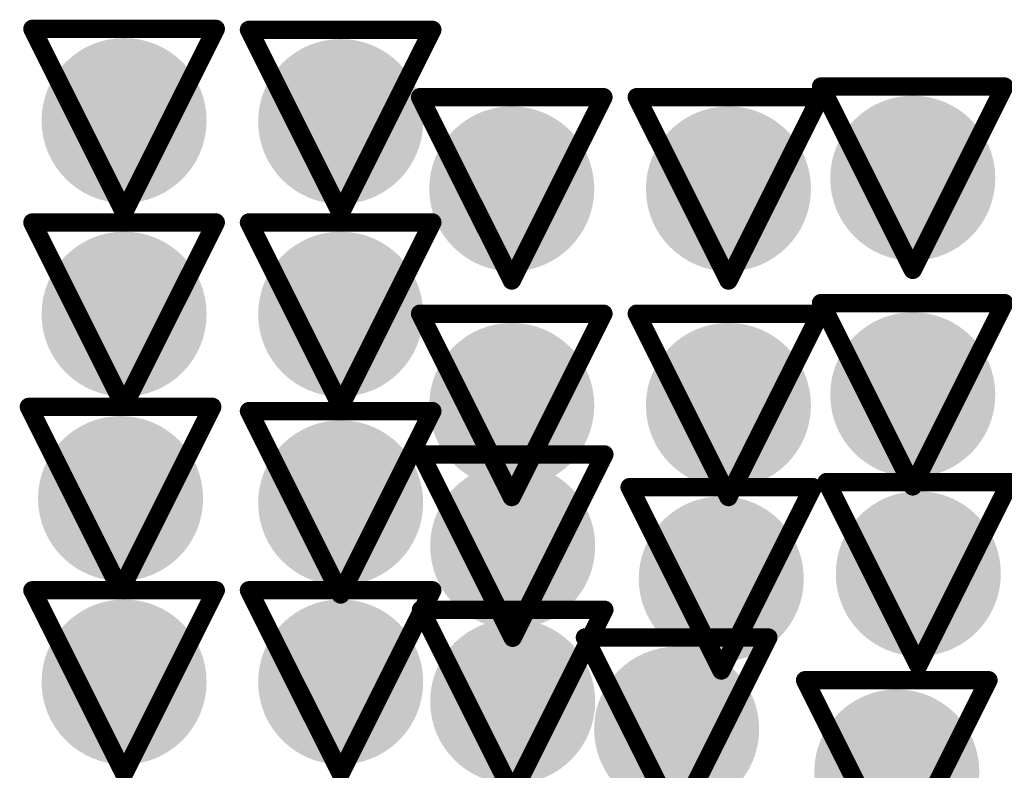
# Model space of a CAD drawing. Header units: inches. Extents: x -2.3 to 12.7, y -2.8 to 6.7.
# Tile 127 of 171: x 0.4445 to 0.5519, y 1.5274 to 1.6093. Entities that reach past the tile are written whole.
import ezdxf

# ---------------------------------------------------------------- set-up
doc = ezdxf.new("R2010")
doc.units = ezdxf.units.IN
doc.header["$MEASUREMENT"] = 0
for name, color, linetype in [('Bottom Layer', 5, 'Continuous'), ('Drill Drawing', 1, 'Continuous'), ('L2_GND1', 16, 'Continuous'), ('L3_PWR1', 130, 'Continuous'), ('Top Layer', 1, 'Continuous'), ('Via Holes', 16, 'Continuous')]:
    doc.layers.add(name, color=color, linetype=linetype)

msp = doc.modelspace()

# ---------------------------------------------------------------- hatches: boundary and pattern name
at = {"layer": 'Bottom Layer'}
h = msp.add_hatch(color=5, dxfattribs=at)
edge = h.paths.add_edge_path()
edge.add_arc((0.45586, 1.59825), 0.009, 0, 360)
h = msp.add_hatch(color=5, dxfattribs=at)
edge = h.paths.add_edge_path()
edge.add_arc((0.47948, 1.59814), 0.009, 0, 360)
h = msp.add_hatch(color=5, dxfattribs=at)
edge = h.paths.add_edge_path()
edge.add_arc((0.54187, 1.59196), 0.009, 0, 360)
h = msp.add_hatch(color=5, dxfattribs=at)
edge = h.paths.add_edge_path()
edge.add_arc((0.49814, 1.5908), 0.009, 0, 360)
h = msp.add_hatch(color=5, dxfattribs=at)
edge = h.paths.add_edge_path()
edge.add_arc((0.52177, 1.5908), 0.009, 0, 360)
h = msp.add_hatch(color=5, dxfattribs=at)
edge = h.paths.add_edge_path()
edge.add_arc((0.45586, 1.57713), 0.009, 0, 360)
h = msp.add_hatch(color=5, dxfattribs=at)
edge = h.paths.add_edge_path()
edge.add_arc((0.47948, 1.57713), 0.009, 0, 360)
h = msp.add_hatch(color=5, dxfattribs=at)
edge = h.paths.add_edge_path()
edge.add_arc((0.54187, 1.56834), 0.009, 0, 360)
h = msp.add_hatch(color=5, dxfattribs=at)
edge = h.paths.add_edge_path()
edge.add_arc((0.49814, 1.56718), 0.009, 0, 360)
h = msp.add_hatch(color=5, dxfattribs=at)
edge = h.paths.add_edge_path()
edge.add_arc((0.52177, 1.56718), 0.009, 0, 360)
h = msp.add_hatch(color=5, dxfattribs=at)
edge = h.paths.add_edge_path()
edge.add_arc((0.45548, 1.55702), 0.009, 0, 360)
h = msp.add_hatch(color=5, dxfattribs=at)
edge = h.paths.add_edge_path()
edge.add_arc((0.47948, 1.55655), 0.009, 0, 360)
h = msp.add_hatch(color=5, dxfattribs=at)
edge = h.paths.add_edge_path()
edge.add_arc((0.49824, 1.55183), 0.009, 0, 360)
h = msp.add_hatch(color=5, dxfattribs=at)
edge = h.paths.add_edge_path()
edge.add_arc((0.52099, 1.54826), 0.009, 0, 360)
h = msp.add_hatch(color=5, dxfattribs=at)
edge = h.paths.add_edge_path()
edge.add_arc((0.54248, 1.54882), 0.009, 0, 360)
h = msp.add_hatch(color=5, dxfattribs=at)
edge = h.paths.add_edge_path()
edge.add_arc((0.45586, 1.53701), 0.009, 0, 360)
h = msp.add_hatch(color=5, dxfattribs=at)
edge = h.paths.add_edge_path()
edge.add_arc((0.47948, 1.53701), 0.009, 0, 360)
h = msp.add_hatch(color=5, dxfattribs=at)
edge = h.paths.add_edge_path()
edge.add_arc((0.49824, 1.53488), 0.009, 0, 360)
h = msp.add_hatch(color=5, dxfattribs=at)
edge = h.paths.add_edge_path()
edge.add_arc((0.51612, 1.53186), 0.009, 0, 360)
h = msp.add_hatch(color=5, dxfattribs=at)
edge = h.paths.add_edge_path()
edge.add_arc((0.54013, 1.5272), 0.009, 0, 360)
at = {"layer": 'L2_GND1'}
h = msp.add_hatch(color=16, dxfattribs=at)
edge = h.paths.add_edge_path()
edge.add_arc((0.45586, 1.59825), 0.009, 0, 360)
h = msp.add_hatch(color=16, dxfattribs=at)
edge = h.paths.add_edge_path()
edge.add_arc((0.47948, 1.59814), 0.009, 0, 360)
h = msp.add_hatch(color=16, dxfattribs=at)
edge = h.paths.add_edge_path()
edge.add_arc((0.54187, 1.59196), 0.009, 0, 360)
h = msp.add_hatch(color=16, dxfattribs=at)
edge = h.paths.add_edge_path()
edge.add_arc((0.49814, 1.5908), 0.009, 0, 360)
h = msp.add_hatch(color=16, dxfattribs=at)
edge = h.paths.add_edge_path()
edge.add_arc((0.52177, 1.5908), 0.009, 0, 360)
h = msp.add_hatch(color=16, dxfattribs=at)
edge = h.paths.add_edge_path()
edge.add_arc((0.45586, 1.57713), 0.009, 0, 360)
h = msp.add_hatch(color=16, dxfattribs=at)
edge = h.paths.add_edge_path()
edge.add_arc((0.47948, 1.57713), 0.009, 0, 360)
h = msp.add_hatch(color=16, dxfattribs=at)
edge = h.paths.add_edge_path()
edge.add_arc((0.54187, 1.56834), 0.009, 0, 360)
h = msp.add_hatch(color=16, dxfattribs=at)
edge = h.paths.add_edge_path()
edge.add_arc((0.49814, 1.56718), 0.009, 0, 360)
h = msp.add_hatch(color=16, dxfattribs=at)
edge = h.paths.add_edge_path()
edge.add_arc((0.52177, 1.56718), 0.009, 0, 360)
h = msp.add_hatch(color=16, dxfattribs=at)
edge = h.paths.add_edge_path()
edge.add_arc((0.45548, 1.55702), 0.009, 0, 360)
h = msp.add_hatch(color=16, dxfattribs=at)
edge = h.paths.add_edge_path()
edge.add_arc((0.47948, 1.55655), 0.009, 0, 360)
h = msp.add_hatch(color=16, dxfattribs=at)
edge = h.paths.add_edge_path()
edge.add_arc((0.49824, 1.55183), 0.009, 0, 360)
h = msp.add_hatch(color=16, dxfattribs=at)
edge = h.paths.add_edge_path()
edge.add_arc((0.52099, 1.54826), 0.009, 0, 360)
h = msp.add_hatch(color=16, dxfattribs=at)
edge = h.paths.add_edge_path()
edge.add_arc((0.54248, 1.54882), 0.009, 0, 360)
h = msp.add_hatch(color=16, dxfattribs=at)
edge = h.paths.add_edge_path()
edge.add_arc((0.45586, 1.53701), 0.009, 0, 360)
h = msp.add_hatch(color=16, dxfattribs=at)
edge = h.paths.add_edge_path()
edge.add_arc((0.47948, 1.53701), 0.009, 0, 360)
h = msp.add_hatch(color=16, dxfattribs=at)
edge = h.paths.add_edge_path()
edge.add_arc((0.49824, 1.53488), 0.009, 0, 360)
h = msp.add_hatch(color=16, dxfattribs=at)
edge = h.paths.add_edge_path()
edge.add_arc((0.51612, 1.53186), 0.009, 0, 360)
h = msp.add_hatch(color=16, dxfattribs=at)
edge = h.paths.add_edge_path()
edge.add_arc((0.54013, 1.5272), 0.009, 0, 360)
at = {"layer": 'L3_PWR1'}
h = msp.add_hatch(color=130, dxfattribs=at)
edge = h.paths.add_edge_path()
edge.add_arc((0.45586, 1.59825), 0.009, 0, 360)
h = msp.add_hatch(color=130, dxfattribs=at)
edge = h.paths.add_edge_path()
edge.add_arc((0.47948, 1.59814), 0.009, 0, 360)
h = msp.add_hatch(color=130, dxfattribs=at)
edge = h.paths.add_edge_path()
edge.add_arc((0.54187, 1.59196), 0.009, 0, 360)
h = msp.add_hatch(color=130, dxfattribs=at)
edge = h.paths.add_edge_path()
edge.add_arc((0.49814, 1.5908), 0.009, 0, 360)
h = msp.add_hatch(color=130, dxfattribs=at)
edge = h.paths.add_edge_path()
edge.add_arc((0.52177, 1.5908), 0.009, 0, 360)
h = msp.add_hatch(color=130, dxfattribs=at)
edge = h.paths.add_edge_path()
edge.add_arc((0.45586, 1.57713), 0.009, 0, 360)
h = msp.add_hatch(color=130, dxfattribs=at)
edge = h.paths.add_edge_path()
edge.add_arc((0.47948, 1.57713), 0.009, 0, 360)
h = msp.add_hatch(color=130, dxfattribs=at)
edge = h.paths.add_edge_path()
edge.add_arc((0.54187, 1.56834), 0.009, 0, 360)
h = msp.add_hatch(color=130, dxfattribs=at)
edge = h.paths.add_edge_path()
edge.add_arc((0.49814, 1.56718), 0.009, 0, 360)
h = msp.add_hatch(color=130, dxfattribs=at)
edge = h.paths.add_edge_path()
edge.add_arc((0.52177, 1.56718), 0.009, 0, 360)
h = msp.add_hatch(color=130, dxfattribs=at)
edge = h.paths.add_edge_path()
edge.add_arc((0.45548, 1.55702), 0.009, 0, 360)
h = msp.add_hatch(color=130, dxfattribs=at)
edge = h.paths.add_edge_path()
edge.add_arc((0.47948, 1.55655), 0.009, 0, 360)
h = msp.add_hatch(color=130, dxfattribs=at)
edge = h.paths.add_edge_path()
edge.add_arc((0.49824, 1.55183), 0.009, 0, 360)
h = msp.add_hatch(color=130, dxfattribs=at)
edge = h.paths.add_edge_path()
edge.add_arc((0.52099, 1.54826), 0.009, 0, 360)
h = msp.add_hatch(color=130, dxfattribs=at)
edge = h.paths.add_edge_path()
edge.add_arc((0.54248, 1.54882), 0.009, 0, 360)
h = msp.add_hatch(color=130, dxfattribs=at)
edge = h.paths.add_edge_path()
edge.add_arc((0.45586, 1.53701), 0.009, 0, 360)
h = msp.add_hatch(color=130, dxfattribs=at)
edge = h.paths.add_edge_path()
edge.add_arc((0.47948, 1.53701), 0.009, 0, 360)
h = msp.add_hatch(color=130, dxfattribs=at)
edge = h.paths.add_edge_path()
edge.add_arc((0.49824, 1.53488), 0.009, 0, 360)
h = msp.add_hatch(color=130, dxfattribs=at)
edge = h.paths.add_edge_path()
edge.add_arc((0.51612, 1.53186), 0.009, 0, 360)
h = msp.add_hatch(color=130, dxfattribs=at)
edge = h.paths.add_edge_path()
edge.add_arc((0.54013, 1.5272), 0.009, 0, 360)
at = {"layer": 'Top Layer'}
h = msp.add_hatch(color=1, dxfattribs=at)
edge = h.paths.add_edge_path()
edge.add_arc((0.45586, 1.59825), 0.009, 0, 360)
h = msp.add_hatch(color=1, dxfattribs=at)
edge = h.paths.add_edge_path()
edge.add_arc((0.47948, 1.59814), 0.009, 0, 360)
h = msp.add_hatch(color=1, dxfattribs=at)
edge = h.paths.add_edge_path()
edge.add_arc((0.54187, 1.59196), 0.009, 0, 360)
h = msp.add_hatch(color=1, dxfattribs=at)
edge = h.paths.add_edge_path()
edge.add_arc((0.49814, 1.5908), 0.009, 0, 360)
h = msp.add_hatch(color=1, dxfattribs=at)
edge = h.paths.add_edge_path()
edge.add_arc((0.52177, 1.5908), 0.009, 0, 360)
h = msp.add_hatch(color=1, dxfattribs=at)
edge = h.paths.add_edge_path()
edge.add_arc((0.45586, 1.57713), 0.009, 0, 360)
h = msp.add_hatch(color=1, dxfattribs=at)
edge = h.paths.add_edge_path()
edge.add_arc((0.47948, 1.57713), 0.009, 0, 360)
h = msp.add_hatch(color=1, dxfattribs=at)
edge = h.paths.add_edge_path()
edge.add_arc((0.54187, 1.56834), 0.009, 0, 360)
h = msp.add_hatch(color=1, dxfattribs=at)
edge = h.paths.add_edge_path()
edge.add_arc((0.49814, 1.56718), 0.009, 0, 360)
h = msp.add_hatch(color=1, dxfattribs=at)
edge = h.paths.add_edge_path()
edge.add_arc((0.52177, 1.56718), 0.009, 0, 360)
h = msp.add_hatch(color=1, dxfattribs=at)
edge = h.paths.add_edge_path()
edge.add_arc((0.45548, 1.55702), 0.009, 0, 360)
h = msp.add_hatch(color=1, dxfattribs=at)
edge = h.paths.add_edge_path()
edge.add_arc((0.47948, 1.55655), 0.009, 0, 360)
h = msp.add_hatch(color=1, dxfattribs=at)
edge = h.paths.add_edge_path()
edge.add_arc((0.49824, 1.55183), 0.009, 0, 360)
h = msp.add_hatch(color=1, dxfattribs=at)
edge = h.paths.add_edge_path()
edge.add_arc((0.52099, 1.54826), 0.009, 0, 360)
h = msp.add_hatch(color=1, dxfattribs=at)
edge = h.paths.add_edge_path()
edge.add_arc((0.54248, 1.54882), 0.009, 0, 360)
h = msp.add_hatch(color=1, dxfattribs=at)
edge = h.paths.add_edge_path()
edge.add_arc((0.45586, 1.53701), 0.009, 0, 360)
h = msp.add_hatch(color=1, dxfattribs=at)
edge = h.paths.add_edge_path()
edge.add_arc((0.47948, 1.53701), 0.009, 0, 360)
h = msp.add_hatch(color=1, dxfattribs=at)
edge = h.paths.add_edge_path()
edge.add_arc((0.49824, 1.53488), 0.009, 0, 360)
h = msp.add_hatch(color=1, dxfattribs=at)
edge = h.paths.add_edge_path()
edge.add_arc((0.51612, 1.53186), 0.009, 0, 360)
h = msp.add_hatch(color=1, dxfattribs=at)
edge = h.paths.add_edge_path()
edge.add_arc((0.54013, 1.5272), 0.009, 0, 360)
at = {"layer": 'Via Holes'}
h = msp.add_hatch(color=7, dxfattribs=at)
edge = h.paths.add_edge_path()
edge.add_arc((0.45586, 1.59825), 0.004, 0, 360)
h = msp.add_hatch(color=7, dxfattribs=at)
edge = h.paths.add_edge_path()
edge.add_arc((0.47948, 1.59814), 0.004, 0, 360)
h = msp.add_hatch(color=7, dxfattribs=at)
edge = h.paths.add_edge_path()
edge.add_arc((0.54187, 1.59196), 0.004, 0, 360)
h = msp.add_hatch(color=7, dxfattribs=at)
edge = h.paths.add_edge_path()
edge.add_arc((0.49814, 1.5908), 0.004, 0, 360)
h = msp.add_hatch(color=7, dxfattribs=at)
edge = h.paths.add_edge_path()
edge.add_arc((0.52177, 1.5908), 0.004, 0, 360)
h = msp.add_hatch(color=7, dxfattribs=at)
edge = h.paths.add_edge_path()
edge.add_arc((0.45586, 1.57713), 0.004, 0, 360)
h = msp.add_hatch(color=7, dxfattribs=at)
edge = h.paths.add_edge_path()
edge.add_arc((0.47948, 1.57713), 0.004, 0, 360)
h = msp.add_hatch(color=7, dxfattribs=at)
edge = h.paths.add_edge_path()
edge.add_arc((0.54187, 1.56834), 0.004, 0, 360)
h = msp.add_hatch(color=7, dxfattribs=at)
edge = h.paths.add_edge_path()
edge.add_arc((0.49814, 1.56718), 0.004, 0, 360)
h = msp.add_hatch(color=7, dxfattribs=at)
edge = h.paths.add_edge_path()
edge.add_arc((0.52177, 1.56718), 0.004, 0, 360)
h = msp.add_hatch(color=7, dxfattribs=at)
edge = h.paths.add_edge_path()
edge.add_arc((0.45548, 1.55702), 0.004, 0, 360)
h = msp.add_hatch(color=7, dxfattribs=at)
edge = h.paths.add_edge_path()
edge.add_arc((0.47948, 1.55655), 0.004, 0, 360)
h = msp.add_hatch(color=7, dxfattribs=at)
edge = h.paths.add_edge_path()
edge.add_arc((0.49824, 1.55183), 0.004, 0, 360)
h = msp.add_hatch(color=7, dxfattribs=at)
edge = h.paths.add_edge_path()
edge.add_arc((0.54248, 1.54882), 0.004, 0, 360)
h = msp.add_hatch(color=7, dxfattribs=at)
edge = h.paths.add_edge_path()
edge.add_arc((0.52099, 1.54826), 0.004, 0, 360)
h = msp.add_hatch(color=7, dxfattribs=at)
edge = h.paths.add_edge_path()
edge.add_arc((0.45586, 1.53701), 0.004, 0, 360)
h = msp.add_hatch(color=7, dxfattribs=at)
edge = h.paths.add_edge_path()
edge.add_arc((0.47948, 1.53701), 0.004, 0, 360)
h = msp.add_hatch(color=7, dxfattribs=at)
edge = h.paths.add_edge_path()
edge.add_arc((0.49824, 1.53488), 0.004, 0, 360)
h = msp.add_hatch(color=7, dxfattribs=at)
edge = h.paths.add_edge_path()
edge.add_arc((0.51612, 1.53186), 0.004, 0, 360)
h = msp.add_hatch(color=7, dxfattribs=at)
edge = h.paths.add_edge_path()
edge.add_arc((0.54013, 1.5272), 0.004, 0, 360)

# ---------------------------------------------------------------- linework, layer by layer
at = {"layer": 'Drill Drawing'}
for points in [[(0.44586, 1.60825, 0.002, 0.002, 0), (0.46586, 1.60825, 0.002, 0.002, 0)], [(0.44586, 1.60825, 0.002, 0.002, 0), (0.45586, 1.58825, 0.002, 0.002, 0)], [(0.45586, 1.58825, 0.002, 0.002, 0), (0.46586, 1.60825, 0.002, 0.002, 0)], [(0.46948, 1.60814, 0.002, 0.002, 0), (0.48948, 1.60814, 0.002, 0.002, 0)], [(0.46948, 1.60814, 0.002, 0.002, 0), (0.47948, 1.58814, 0.002, 0.002, 0)], [(0.47948, 1.58814, 0.002, 0.002, 0), (0.48948, 1.60814, 0.002, 0.002, 0)], [(0.53187, 1.60196, 0.002, 0.002, 0), (0.55187, 1.60196, 0.002, 0.002, 0)], [(0.53187, 1.60196, 0.002, 0.002, 0), (0.54187, 1.58196, 0.002, 0.002, 0)], [(0.54187, 1.58196, 0.002, 0.002, 0), (0.55187, 1.60196, 0.002, 0.002, 0)], [(0.48814, 1.6008, 0.002, 0.002, 0), (0.50814, 1.6008, 0.002, 0.002, 0)], [(0.48814, 1.6008, 0.002, 0.002, 0), (0.49814, 1.5808, 0.002, 0.002, 0)], [(0.49814, 1.5808, 0.002, 0.002, 0), (0.50814, 1.6008, 0.002, 0.002, 0)], [(0.51177, 1.6008, 0.002, 0.002, 0), (0.53177, 1.6008, 0.002, 0.002, 0)], [(0.51177, 1.6008, 0.002, 0.002, 0), (0.52177, 1.5808, 0.002, 0.002, 0)], [(0.52177, 1.5808, 0.002, 0.002, 0), (0.53177, 1.6008, 0.002, 0.002, 0)], [(0.44586, 1.58713, 0.002, 0.002, 0), (0.46586, 1.58713, 0.002, 0.002, 0)], [(0.44586, 1.58713, 0.002, 0.002, 0), (0.45586, 1.56713, 0.002, 0.002, 0)], [(0.45586, 1.56713, 0.002, 0.002, 0), (0.46586, 1.58713, 0.002, 0.002, 0)], [(0.46948, 1.58713, 0.002, 0.002, 0), (0.48948, 1.58713, 0.002, 0.002, 0)], [(0.46948, 1.58713, 0.002, 0.002, 0), (0.47948, 1.56713, 0.002, 0.002, 0)], [(0.47948, 1.56713, 0.002, 0.002, 0), (0.48948, 1.58713, 0.002, 0.002, 0)], [(0.53187, 1.57834, 0.002, 0.002, 0), (0.55187, 1.57834, 0.002, 0.002, 0)], [(0.53187, 1.57834, 0.002, 0.002, 0), (0.54187, 1.55834, 0.002, 0.002, 0)], [(0.54187, 1.55834, 0.002, 0.002, 0), (0.55187, 1.57834, 0.002, 0.002, 0)], [(0.48814, 1.57718, 0.002, 0.002, 0), (0.50814, 1.57718, 0.002, 0.002, 0)], [(0.48814, 1.57718, 0.002, 0.002, 0), (0.49814, 1.55718, 0.002, 0.002, 0)], [(0.49814, 1.55718, 0.002, 0.002, 0), (0.50814, 1.57718, 0.002, 0.002, 0)], [(0.51177, 1.57718, 0.002, 0.002, 0), (0.53177, 1.57718, 0.002, 0.002, 0)], [(0.51177, 1.57718, 0.002, 0.002, 0), (0.52177, 1.55718, 0.002, 0.002, 0)], [(0.52177, 1.55718, 0.002, 0.002, 0), (0.53177, 1.57718, 0.002, 0.002, 0)], [(0.44548, 1.56702, 0.002, 0.002, 0), (0.46548, 1.56702, 0.002, 0.002, 0)], [(0.44548, 1.56702, 0.002, 0.002, 0), (0.45548, 1.54702, 0.002, 0.002, 0)], [(0.45548, 1.54702, 0.002, 0.002, 0), (0.46548, 1.56702, 0.002, 0.002, 0)], [(0.46948, 1.56655, 0.002, 0.002, 0), (0.48948, 1.56655, 0.002, 0.002, 0)], [(0.46948, 1.56655, 0.002, 0.002, 0), (0.47948, 1.54655, 0.002, 0.002, 0)], [(0.47948, 1.54655, 0.002, 0.002, 0), (0.48948, 1.56655, 0.002, 0.002, 0)], [(0.48824, 1.56183, 0.002, 0.002, 0), (0.50824, 1.56183, 0.002, 0.002, 0)], [(0.48824, 1.56183, 0.002, 0.002, 0), (0.49824, 1.54183, 0.002, 0.002, 0)], [(0.49824, 1.54183, 0.002, 0.002, 0), (0.50824, 1.56183, 0.002, 0.002, 0)], [(0.51099, 1.55826, 0.002, 0.002, 0), (0.53099, 1.55826, 0.002, 0.002, 0)], [(0.51099, 1.55826, 0.002, 0.002, 0), (0.52099, 1.53826, 0.002, 0.002, 0)], [(0.52099, 1.53826, 0.002, 0.002, 0), (0.53099, 1.55826, 0.002, 0.002, 0)], [(0.53248, 1.55882, 0.002, 0.002, 0), (0.55248, 1.55882, 0.002, 0.002, 0)], [(0.53248, 1.55882, 0.002, 0.002, 0), (0.54248, 1.53882, 0.002, 0.002, 0)], [(0.54248, 1.53882, 0.002, 0.002, 0), (0.55248, 1.55882, 0.002, 0.002, 0)], [(0.44586, 1.54701, 0.002, 0.002, 0), (0.46586, 1.54701, 0.002, 0.002, 0)], [(0.44586, 1.54701, 0.002, 0.002, 0), (0.45586, 1.52701, 0.002, 0.002, 0)], [(0.45586, 1.52701, 0.002, 0.002, 0), (0.46586, 1.54701, 0.002, 0.002, 0)], [(0.46948, 1.54701, 0.002, 0.002, 0), (0.48948, 1.54701, 0.002, 0.002, 0)], [(0.46948, 1.54701, 0.002, 0.002, 0), (0.47948, 1.52701, 0.002, 0.002, 0)], [(0.47948, 1.52701, 0.002, 0.002, 0), (0.48948, 1.54701, 0.002, 0.002, 0)], [(0.48824, 1.54488, 0.002, 0.002, 0), (0.50824, 1.54488, 0.002, 0.002, 0)], [(0.48824, 1.54488, 0.002, 0.002, 0), (0.49824, 1.52488, 0.002, 0.002, 0)], [(0.49824, 1.52488, 0.002, 0.002, 0), (0.50824, 1.54488, 0.002, 0.002, 0)], [(0.50612, 1.54186, 0.002, 0.002, 0), (0.52612, 1.54186, 0.002, 0.002, 0)], [(0.50612, 1.54186, 0.002, 0.002, 0), (0.51612, 1.52186, 0.002, 0.002, 0)], [(0.51612, 1.52186, 0.002, 0.002, 0), (0.52612, 1.54186, 0.002, 0.002, 0)], [(0.53013, 1.5372, 0.002, 0.002, 0), (0.55013, 1.5372, 0.002, 0.002, 0)], [(0.53013, 1.5372, 0.002, 0.002, 0), (0.54013, 1.5172, 0.002, 0.002, 0)], [(0.54013, 1.5172, 0.002, 0.002, 0), (0.55013, 1.5372, 0.002, 0.002, 0)]]:
    msp.add_lwpolyline(points, format="xyseb", dxfattribs=at)
for points in [[(0.44536, 1.60825, 0.001, 0.001, 1), (0.44636, 1.60825, 0.001, 0.001, 1)], [(0.44536, 1.60825, 0.001, 0.001, 1), (0.44636, 1.60825, 0.001, 0.001, 1)], [(0.46536, 1.60825, 0.001, 0.001, 1), (0.46636, 1.60825, 0.001, 0.001, 1)], [(0.46536, 1.60825, 0.001, 0.001, 1), (0.46636, 1.60825, 0.001, 0.001, 1)], [(0.46898, 1.60814, 0.001, 0.001, 1), (0.46998, 1.60814, 0.001, 0.001, 1)], [(0.46898, 1.60814, 0.001, 0.001, 1), (0.46998, 1.60814, 0.001, 0.001, 1)], [(0.48898, 1.60814, 0.001, 0.001, 1), (0.48998, 1.60814, 0.001, 0.001, 1)], [(0.48898, 1.60814, 0.001, 0.001, 1), (0.48998, 1.60814, 0.001, 0.001, 1)], [(0.53137, 1.60196, 0.001, 0.001, 1), (0.53237, 1.60196, 0.001, 0.001, 1)], [(0.53137, 1.60196, 0.001, 0.001, 1), (0.53237, 1.60196, 0.001, 0.001, 1)], [(0.55137, 1.60196, 0.001, 0.001, 1), (0.55237, 1.60196, 0.001, 0.001, 1)], [(0.55137, 1.60196, 0.001, 0.001, 1), (0.55237, 1.60196, 0.001, 0.001, 1)], [(0.48764, 1.6008, 0.001, 0.001, 1), (0.48864, 1.6008, 0.001, 0.001, 1)], [(0.48764, 1.6008, 0.001, 0.001, 1), (0.48864, 1.6008, 0.001, 0.001, 1)], [(0.50764, 1.6008, 0.001, 0.001, 1), (0.50864, 1.6008, 0.001, 0.001, 1)], [(0.50764, 1.6008, 0.001, 0.001, 1), (0.50864, 1.6008, 0.001, 0.001, 1)], [(0.51127, 1.6008, 0.001, 0.001, 1), (0.51227, 1.6008, 0.001, 0.001, 1)], [(0.51127, 1.6008, 0.001, 0.001, 1), (0.51227, 1.6008, 0.001, 0.001, 1)], [(0.53127, 1.6008, 0.001, 0.001, 1), (0.53227, 1.6008, 0.001, 0.001, 1)], [(0.53127, 1.6008, 0.001, 0.001, 1), (0.53227, 1.6008, 0.001, 0.001, 1)], [(0.45536, 1.58825, 0.001, 0.001, 1), (0.45636, 1.58825, 0.001, 0.001, 1)], [(0.45536, 1.58825, 0.001, 0.001, 1), (0.45636, 1.58825, 0.001, 0.001, 1)], [(0.47898, 1.58814, 0.001, 0.001, 1), (0.47998, 1.58814, 0.001, 0.001, 1)], [(0.47898, 1.58814, 0.001, 0.001, 1), (0.47998, 1.58814, 0.001, 0.001, 1)], [(0.44536, 1.58713, 0.001, 0.001, 1), (0.44636, 1.58713, 0.001, 0.001, 1)], [(0.44536, 1.58713, 0.001, 0.001, 1), (0.44636, 1.58713, 0.001, 0.001, 1)], [(0.46536, 1.58713, 0.001, 0.001, 1), (0.46636, 1.58713, 0.001, 0.001, 1)], [(0.46536, 1.58713, 0.001, 0.001, 1), (0.46636, 1.58713, 0.001, 0.001, 1)], [(0.46898, 1.58713, 0.001, 0.001, 1), (0.46998, 1.58713, 0.001, 0.001, 1)], [(0.46898, 1.58713, 0.001, 0.001, 1), (0.46998, 1.58713, 0.001, 0.001, 1)], [(0.48898, 1.58713, 0.001, 0.001, 1), (0.48998, 1.58713, 0.001, 0.001, 1)], [(0.48898, 1.58713, 0.001, 0.001, 1), (0.48998, 1.58713, 0.001, 0.001, 1)], [(0.54137, 1.58196, 0.001, 0.001, 1), (0.54237, 1.58196, 0.001, 0.001, 1)], [(0.54137, 1.58196, 0.001, 0.001, 1), (0.54237, 1.58196, 0.001, 0.001, 1)], [(0.49764, 1.5808, 0.001, 0.001, 1), (0.49864, 1.5808, 0.001, 0.001, 1)], [(0.49764, 1.5808, 0.001, 0.001, 1), (0.49864, 1.5808, 0.001, 0.001, 1)], [(0.52127, 1.5808, 0.001, 0.001, 1), (0.52227, 1.5808, 0.001, 0.001, 1)], [(0.52127, 1.5808, 0.001, 0.001, 1), (0.52227, 1.5808, 0.001, 0.001, 1)], [(0.53137, 1.57834, 0.001, 0.001, 1), (0.53237, 1.57834, 0.001, 0.001, 1)], [(0.53137, 1.57834, 0.001, 0.001, 1), (0.53237, 1.57834, 0.001, 0.001, 1)], [(0.55137, 1.57834, 0.001, 0.001, 1), (0.55237, 1.57834, 0.001, 0.001, 1)], [(0.55137, 1.57834, 0.001, 0.001, 1), (0.55237, 1.57834, 0.001, 0.001, 1)], [(0.48764, 1.57718, 0.001, 0.001, 1), (0.48864, 1.57718, 0.001, 0.001, 1)], [(0.48764, 1.57718, 0.001, 0.001, 1), (0.48864, 1.57718, 0.001, 0.001, 1)], [(0.50764, 1.57718, 0.001, 0.001, 1), (0.50864, 1.57718, 0.001, 0.001, 1)], [(0.50764, 1.57718, 0.001, 0.001, 1), (0.50864, 1.57718, 0.001, 0.001, 1)], [(0.51127, 1.57718, 0.001, 0.001, 1), (0.51227, 1.57718, 0.001, 0.001, 1)], [(0.51127, 1.57718, 0.001, 0.001, 1), (0.51227, 1.57718, 0.001, 0.001, 1)], [(0.53127, 1.57718, 0.001, 0.001, 1), (0.53227, 1.57718, 0.001, 0.001, 1)], [(0.53127, 1.57718, 0.001, 0.001, 1), (0.53227, 1.57718, 0.001, 0.001, 1)], [(0.44498, 1.56702, 0.001, 0.001, 1), (0.44598, 1.56702, 0.001, 0.001, 1)], [(0.44498, 1.56702, 0.001, 0.001, 1), (0.44598, 1.56702, 0.001, 0.001, 1)], [(0.45536, 1.56713, 0.001, 0.001, 1), (0.45636, 1.56713, 0.001, 0.001, 1)], [(0.45536, 1.56713, 0.001, 0.001, 1), (0.45636, 1.56713, 0.001, 0.001, 1)], [(0.46498, 1.56702, 0.001, 0.001, 1), (0.46598, 1.56702, 0.001, 0.001, 1)], [(0.46498, 1.56702, 0.001, 0.001, 1), (0.46598, 1.56702, 0.001, 0.001, 1)], [(0.47898, 1.56713, 0.001, 0.001, 1), (0.47998, 1.56713, 0.001, 0.001, 1)], [(0.47898, 1.56713, 0.001, 0.001, 1), (0.47998, 1.56713, 0.001, 0.001, 1)], [(0.46898, 1.56655, 0.001, 0.001, 1), (0.46998, 1.56655, 0.001, 0.001, 1)], [(0.46898, 1.56655, 0.001, 0.001, 1), (0.46998, 1.56655, 0.001, 0.001, 1)], [(0.48898, 1.56655, 0.001, 0.001, 1), (0.48998, 1.56655, 0.001, 0.001, 1)], [(0.48898, 1.56655, 0.001, 0.001, 1), (0.48998, 1.56655, 0.001, 0.001, 1)], [(0.48774, 1.56183, 0.001, 0.001, 1), (0.48874, 1.56183, 0.001, 0.001, 1)], [(0.48774, 1.56183, 0.001, 0.001, 1), (0.48874, 1.56183, 0.001, 0.001, 1)], [(0.50774, 1.56183, 0.001, 0.001, 1), (0.50874, 1.56183, 0.001, 0.001, 1)], [(0.50774, 1.56183, 0.001, 0.001, 1), (0.50874, 1.56183, 0.001, 0.001, 1)], [(0.51049, 1.55826, 0.001, 0.001, 1), (0.51149, 1.55826, 0.001, 0.001, 1)], [(0.51049, 1.55826, 0.001, 0.001, 1), (0.51149, 1.55826, 0.001, 0.001, 1)], [(0.53049, 1.55826, 0.001, 0.001, 1), (0.53149, 1.55826, 0.001, 0.001, 1)], [(0.53049, 1.55826, 0.001, 0.001, 1), (0.53149, 1.55826, 0.001, 0.001, 1)], [(0.53198, 1.55882, 0.001, 0.001, 1), (0.53298, 1.55882, 0.001, 0.001, 1)], [(0.53198, 1.55882, 0.001, 0.001, 1), (0.53298, 1.55882, 0.001, 0.001, 1)], [(0.54137, 1.55834, 0.001, 0.001, 1), (0.54237, 1.55834, 0.001, 0.001, 1)], [(0.54137, 1.55834, 0.001, 0.001, 1), (0.54237, 1.55834, 0.001, 0.001, 1)], [(0.55198, 1.55882, 0.001, 0.001, 1), (0.55298, 1.55882, 0.001, 0.001, 1)], [(0.55198, 1.55882, 0.001, 0.001, 1), (0.55298, 1.55882, 0.001, 0.001, 1)], [(0.49764, 1.55718, 0.001, 0.001, 1), (0.49864, 1.55718, 0.001, 0.001, 1)], [(0.49764, 1.55718, 0.001, 0.001, 1), (0.49864, 1.55718, 0.001, 0.001, 1)], [(0.52127, 1.55718, 0.001, 0.001, 1), (0.52227, 1.55718, 0.001, 0.001, 1)], [(0.52127, 1.55718, 0.001, 0.001, 1), (0.52227, 1.55718, 0.001, 0.001, 1)], [(0.44536, 1.54701, 0.001, 0.001, 1), (0.44636, 1.54701, 0.001, 0.001, 1)], [(0.44536, 1.54701, 0.001, 0.001, 1), (0.44636, 1.54701, 0.001, 0.001, 1)], [(0.45498, 1.54702, 0.001, 0.001, 1), (0.45598, 1.54702, 0.001, 0.001, 1)], [(0.45498, 1.54702, 0.001, 0.001, 1), (0.45598, 1.54702, 0.001, 0.001, 1)], [(0.46536, 1.54701, 0.001, 0.001, 1), (0.46636, 1.54701, 0.001, 0.001, 1)], [(0.46536, 1.54701, 0.001, 0.001, 1), (0.46636, 1.54701, 0.001, 0.001, 1)], [(0.46898, 1.54701, 0.001, 0.001, 1), (0.46998, 1.54701, 0.001, 0.001, 1)], [(0.46898, 1.54701, 0.001, 0.001, 1), (0.46998, 1.54701, 0.001, 0.001, 1)], [(0.47898, 1.54655, 0.001, 0.001, 1), (0.47998, 1.54655, 0.001, 0.001, 1)], [(0.47898, 1.54655, 0.001, 0.001, 1), (0.47998, 1.54655, 0.001, 0.001, 1)], [(0.48898, 1.54701, 0.001, 0.001, 1), (0.48998, 1.54701, 0.001, 0.001, 1)], [(0.48898, 1.54701, 0.001, 0.001, 1), (0.48998, 1.54701, 0.001, 0.001, 1)], [(0.48774, 1.54488, 0.001, 0.001, 1), (0.48874, 1.54488, 0.001, 0.001, 1)], [(0.48774, 1.54488, 0.001, 0.001, 1), (0.48874, 1.54488, 0.001, 0.001, 1)], [(0.50774, 1.54488, 0.001, 0.001, 1), (0.50874, 1.54488, 0.001, 0.001, 1)], [(0.50774, 1.54488, 0.001, 0.001, 1), (0.50874, 1.54488, 0.001, 0.001, 1)], [(0.49774, 1.54183, 0.001, 0.001, 1), (0.49874, 1.54183, 0.001, 0.001, 1)], [(0.49774, 1.54183, 0.001, 0.001, 1), (0.49874, 1.54183, 0.001, 0.001, 1)], [(0.50562, 1.54186, 0.001, 0.001, 1), (0.50662, 1.54186, 0.001, 0.001, 1)], [(0.50562, 1.54186, 0.001, 0.001, 1), (0.50662, 1.54186, 0.001, 0.001, 1)], [(0.52562, 1.54186, 0.001, 0.001, 1), (0.52662, 1.54186, 0.001, 0.001, 1)], [(0.52562, 1.54186, 0.001, 0.001, 1), (0.52662, 1.54186, 0.001, 0.001, 1)], [(0.54198, 1.53882, 0.001, 0.001, 1), (0.54298, 1.53882, 0.001, 0.001, 1)], [(0.54198, 1.53882, 0.001, 0.001, 1), (0.54298, 1.53882, 0.001, 0.001, 1)], [(0.52049, 1.53826, 0.001, 0.001, 1), (0.52149, 1.53826, 0.001, 0.001, 1)], [(0.52049, 1.53826, 0.001, 0.001, 1), (0.52149, 1.53826, 0.001, 0.001, 1)], [(0.52963, 1.5372, 0.001, 0.001, 1), (0.53063, 1.5372, 0.001, 0.001, 1)], [(0.52963, 1.5372, 0.001, 0.001, 1), (0.53063, 1.5372, 0.001, 0.001, 1)], [(0.54963, 1.5372, 0.001, 0.001, 1), (0.55063, 1.5372, 0.001, 0.001, 1)], [(0.54963, 1.5372, 0.001, 0.001, 1), (0.55063, 1.5372, 0.001, 0.001, 1)], [(0.45536, 1.52701, 0.001, 0.001, 1), (0.45636, 1.52701, 0.001, 0.001, 1)], [(0.45536, 1.52701, 0.001, 0.001, 1), (0.45636, 1.52701, 0.001, 0.001, 1)], [(0.47898, 1.52701, 0.001, 0.001, 1), (0.47998, 1.52701, 0.001, 0.001, 1)], [(0.47898, 1.52701, 0.001, 0.001, 1), (0.47998, 1.52701, 0.001, 0.001, 1)]]:
    msp.add_lwpolyline(points, format="xyseb", close=True, dxfattribs=at)

doc.saveas('drawing.dxf')
